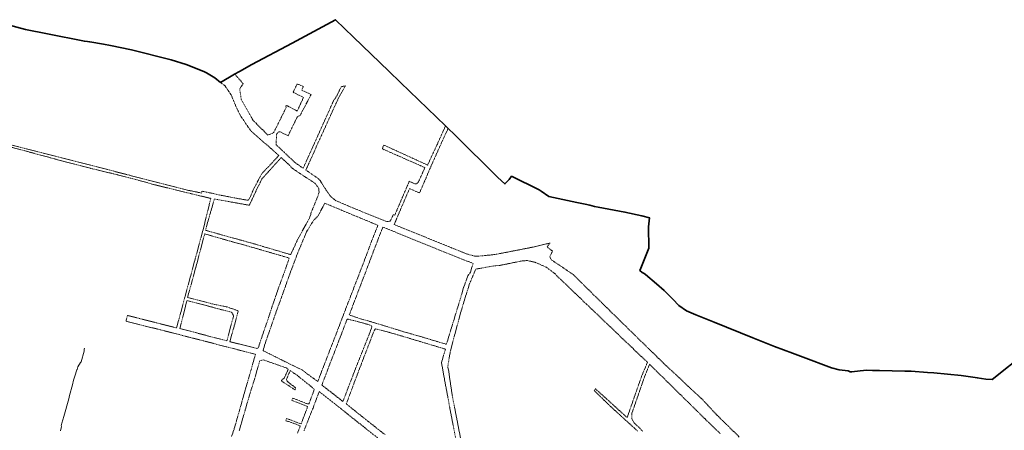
# Model space of a CAD drawing. Header units: metres. Extents: x 5548743 to 5556416, y 5707500 to 5714000.
# Tile 124 of 203: x 5552408 to 5554048, y 5712007 to 5712690. Entities that reach past the tile are written whole.
import ezdxf

# ---------------------------------------------------------------- set-up
doc = ezdxf.new("R2010")
doc.units = ezdxf.units.M
doc.header["$MEASUREMENT"] = 0
doc.linetypes.add('1.5_0.75', pattern=[2.25, 1.5, -0.75])
for name, color, linetype in [('216-obręb ewidencyjny', 7, 'CONTINUOUS'), ('218-kontur użytku gruntowego', 7, 'CONTINUOUS'), ('przewód telekomunikacyjny podziemny', 7, 'CONTINUOUS')]:
    doc.layers.add(name, color=color, linetype=linetype)

msp = doc.modelspace()

# ---------------------------------------------------------------- linework, layer by layer
at = {"layer": '216-obręb ewidencyjny', "color": 4, "linetype": 'Continuous', "lineweight": 35, "flags": 128}
msp.add_lwpolyline([(5554084.65, 5712136.48), (5554027.83, 5712091.29), (5554017.37, 5712091.65), (5554002.92, 5712094.15), (5553999.14, 5712094.7), (5553995.36, 5712095.26), (5553976.24, 5712098.05), (5553930.41, 5712102.03), (5553920.18, 5712102.68), (5553892.68, 5712104.88), (5553882.15, 5712105.23), (5553861.37, 5712105.68), (5553840.31, 5712105.9), (5553828.49, 5712105.94), (5553817.66, 5712106.74), (5553813.66, 5712106.2), (5553807.97, 5712105.44), (5553794.2, 5712103.67), (5553791.22, 5712103.72), (5553787.86, 5712105.28), (5553773, 5712107.24), (5553760.27, 5712110.81), (5553713.18, 5712128.28), (5553695.05, 5712135.09), (5553665.26, 5712146.31), (5553628.99, 5712160.53), (5553564.67, 5712186.49), (5553534.14, 5712198.82), (5553518.43, 5712205.16), (5553505.71, 5712214.16), (5553495.82, 5712224.58), (5553481.62, 5712239.14), (5553468.97, 5712250.25), (5553450.65, 5712266.03), (5553448.17, 5712267.36), (5553444.61, 5712269.26), (5553440.93, 5712272.68), (5553442.36, 5712276.17), (5553455.73, 5712309.61), (5553455.17, 5712345), (5553457.06, 5712360.13), (5553444.38, 5712363.28), (5553416.07, 5712369.75), (5553371.59, 5712377.73), (5553365.52, 5712379.06), (5553357.77, 5712381.05), (5553350.17, 5712382.88), (5553335.96, 5712385.91), (5553289.54, 5712395.8), (5553276.49, 5712404.49), (5553273.17, 5712406.7), (5553227.36, 5712429.23), (5553223.38, 5712423.92), (5553216.33, 5712416.46), (5553204.66, 5712427.44), (5553132.13, 5712498.74), (5553121.66, 5712508.64), (5553117.41, 5712513.03), (5553042.65, 5712585.55), (5553022.89, 5712604.48), (5552963.96, 5712661.02), (5552934.07, 5712689.85), (5552862.16, 5712650.74), (5552794.89, 5712615.29), (5552774.36, 5712603.87), (5552766.19, 5712599.27), (5552742.66, 5712585.51), (5552733.37, 5712592.97), (5552719.14, 5712601.36), (5552716, 5712603.21), (5552692.7, 5712612.37), (5552685.34, 5712615.26), (5552660.63, 5712622.83), (5552594.35, 5712639.86), (5552559.62, 5712646.76), (5552547.59, 5712648.92), (5552524.93, 5712652.89), (5552520.89, 5712653.6), (5552515.96, 5712654.06), (5552454.49, 5712666.37), (5552417.98, 5712673.55), (5552383.17, 5712682.71)], dxfattribs=at)
at = {"layer": '218-kontur użytku gruntowego', "color": 70, "linetype": '1.5_0.75', "lineweight": 18, "flags": 128}
for points in [[(5552766.19, 5712599.27), (5552742.66, 5712585.51)], [(5552780.39, 5712583.38), (5552766.19, 5712599.27)], [(5552742.66, 5712585.51), (5552749.92, 5712580.16)], [(5552749.92, 5712580.16), (5552756.96, 5712569.73)], [(5552774.63, 5712574.8), (5552780.39, 5712583.38)], [(5552870.45, 5712583.09), (5552863.59, 5712569.08)], [(5552880.75, 5712578.89), (5552870.45, 5712583.09)], [(5552877.84, 5712572.59), (5552880.75, 5712578.89)], [(5552943.41, 5712578.13), (5552936.49, 5712563.22)], [(5552950.57, 5712579.88), (5552943.41, 5712578.13)], [(5552945.59, 5712571.2), (5552950.57, 5712579.88)], [(5552756.96, 5712569.73), (5552760.25, 5712564.85)], [(5552760.25, 5712564.85), (5552760.58, 5712564.52)], [(5552760.58, 5712564.52), (5552764.41, 5712555.28)], [(5552777.29, 5712556.81), (5552774.63, 5712574.8)], [(5552863.59, 5712569.08), (5552880.89, 5712560.57)], [(5552880.89, 5712560.57), (5552870.48, 5712537.87)], [(5552876.6, 5712533.18), (5552891.26, 5712560.95)], [(5552893.37, 5712565.49), (5552877.84, 5712572.59)], [(5552891.26, 5712560.95), (5552893.37, 5712565.49)], [(5552936.49, 5712563.22), (5552931.58, 5712556.35)], [(5552938.6, 5712558.37), (5552939.98, 5712561.42)], [(5552939.98, 5712561.42), (5552945.59, 5712571.2)], [(5552764.41, 5712555.28), (5552769.7, 5712542.52)], [(5552791.66, 5712531.81), (5552777.29, 5712556.81)], [(5552852.38, 5712547.27), (5552851.22, 5712545.27)], [(5552851.22, 5712545.27), (5552852.01, 5712543.71)], [(5552870.48, 5712537.87), (5552852.38, 5712547.27)], [(5552930.41, 5712553.95), (5552880.34, 5712442.71)], [(5552914.82, 5712506.06), (5552938.6, 5712558.37)], [(5552931.58, 5712556.35), (5552930.41, 5712553.95)], [(5552769.7, 5712542.52), (5552776.54, 5712529)], [(5552776.54, 5712529), (5552782.53, 5712520.71)], [(5552796.86, 5712522.37), (5552791.66, 5712531.81)], [(5552852.01, 5712543.71), (5552831.53, 5712502.56)], [(5552855.23, 5712496.81), (5552870.75, 5712528.61)], [(5552870.75, 5712528.61), (5552876.08, 5712530.98)], [(5552876.08, 5712530.98), (5552876.6, 5712533.18)], [(5552782.53, 5712520.71), (5552784.53, 5712517.2)], [(5552784.53, 5712517.2), (5552792.52, 5712505.88)], [(5552821.47, 5712497.89), (5552796.86, 5712522.37)], [(5553117.41, 5712513.03), (5553103.75, 5712482.98)], [(5553121.66, 5712508.64), (5553117.41, 5712513.03)], [(5552589.09, 5712431.57), (5552311.04, 5712502.87)], [(5552792.52, 5712505.88), (5552793.54, 5712504.43)], [(5552793.54, 5712504.43), (5552813.91, 5712486.64)], [(5552829.87, 5712500.99), (5552821.47, 5712497.89)], [(5552831.53, 5712502.56), (5552829.87, 5712500.99)], [(5552835.41, 5712486.34), (5552836.01, 5712498.9)], [(5552836.01, 5712498.9), (5552836.64, 5712499.8)], [(5552836.64, 5712499.8), (5552838.57, 5712502.53)], [(5552838.57, 5712502.53), (5552840.17, 5712503.37)], [(5552840.17, 5712503.37), (5552842.06, 5712503.1)], [(5552842.06, 5712503.1), (5552855.23, 5712496.81)], [(5552903.04, 5712480.43), (5552914.82, 5712506.06)], [(5553110.83, 5712485.25), (5553116.95, 5712498.7)], [(5553116.95, 5712498.7), (5553121.66, 5712508.64)], [(5552352.48, 5712489.12), (5552480.37, 5712454.42)], [(5552813.91, 5712486.64), (5552821.85, 5712479.7)], [(5552821.85, 5712479.7), (5552839.81, 5712463.96)], [(5552835.21, 5712481.89), (5552835.41, 5712486.34)], [(5552849.17, 5712468.8), (5552835.21, 5712481.89)], [(5552898.59, 5712470.08), (5552903.04, 5712480.43)], [(5553014.7, 5712481.2), (5553011.95, 5712475.05)], [(5553087.51, 5712447.93), (5553014.7, 5712481.2)], [(5553103.75, 5712482.98), (5553087.51, 5712447.93)], [(5553092.71, 5712445.05), (5553110.83, 5712485.25)], [(5552839.81, 5712463.96), (5552810.91, 5712432.85)], [(5552865.77, 5712452.98), (5552849.17, 5712468.8)], [(5552884.8, 5712439.69), (5552898.59, 5712470.08)], [(5553011.95, 5712475.05), (5553050.99, 5712457.85)], [(5552480.37, 5712454.42), (5552526.56, 5712442.43)], [(5552811.73, 5712424.79), (5552843.84, 5712460.51)], [(5552843.84, 5712460.51), (5552850.25, 5712454.39)], [(5552850.25, 5712454.39), (5552864.15, 5712441.15)], [(5552868.02, 5712451.11), (5552865.77, 5712452.98)], [(5552880.34, 5712442.71), (5552868.02, 5712451.11)], [(5553050.99, 5712457.85), (5553083.04, 5712443.73)], [(5552526.56, 5712442.43), (5552571.29, 5712431.78)], [(5552571.29, 5712431.78), (5552593.14, 5712425.99)], [(5552685.43, 5712406.66), (5552589.09, 5712431.57)], [(5552810.91, 5712432.85), (5552802.06, 5712416.02)], [(5552864.15, 5712441.15), (5552883.34, 5712428.52)], [(5552906.44, 5712424.7), (5552884.8, 5712439.69)], [(5553083.04, 5712443.73), (5553072.25, 5712419.84)], [(5553084.87, 5712426.71), (5553089.57, 5712437.7)], [(5553089.57, 5712437.7), (5553090.62, 5712440.15)], [(5553090.62, 5712440.15), (5553092.71, 5712445.05)], [(5552593.14, 5712425.99), (5552600.95, 5712424.15)], [(5552600.95, 5712424.15), (5552632.99, 5712415.15)], [(5552632.99, 5712415.15), (5552683.12, 5712402.89)], [(5552800.46, 5712412.97), (5552797.09, 5712406.52)], [(5552802.06, 5712416.02), (5552800.46, 5712412.97)], [(5552804.35, 5712410.12), (5552811.73, 5712424.79)], [(5552883.34, 5712428.52), (5552883.66, 5712428.32)], [(5552883.66, 5712428.32), (5552899.88, 5712417.83)], [(5552899.88, 5712417.83), (5552903.25, 5712413.42)], [(5552903.25, 5712413.42), (5552905.18, 5712410.83)], [(5552908.34, 5712422.47), (5552906.44, 5712424.7)], [(5552917.22, 5712408.19), (5552908.34, 5712422.47)], [(5553057.02, 5712420.9), (5553032.73, 5712364.42)], [(5553066.21, 5712416.8), (5553057.02, 5712420.9)], [(5553068.79, 5712416.96), (5553066.21, 5712416.8)], [(5553072.25, 5712419.84), (5553068.79, 5712416.96)], [(5553074.13, 5712401.52), (5553082.91, 5712422.11)], [(5553082.91, 5712422.11), (5553084.87, 5712426.71)], [(5552683.12, 5712402.89), (5552695.34, 5712399.96)], [(5552711.26, 5712401.32), (5552685.43, 5712406.66)], [(5552695.34, 5712399.96), (5552726.55, 5712392.47)], [(5552711.72, 5712404.63), (5552711.26, 5712401.32)], [(5552722.31, 5712402.31), (5552711.72, 5712404.63)], [(5552728.2, 5712401.03), (5552722.31, 5712402.31)], [(5552738.96, 5712398.68), (5552728.2, 5712401.03)], [(5552743.86, 5712397.61), (5552738.96, 5712398.68)], [(5552747.69, 5712396.86), (5552743.86, 5712397.61)], [(5552759.55, 5712394.54), (5552747.69, 5712396.86)], [(5552790.65, 5712381.09), (5552802.68, 5712406.81)], [(5552797.09, 5712406.52), (5552792.62, 5712395.77)], [(5552802.68, 5712406.81), (5552804.35, 5712410.12)], [(5552906.75, 5712402.88), (5552904.69, 5712395.92)], [(5552905.18, 5712410.83), (5552906.37, 5712408.33)], [(5552906.37, 5712408.33), (5552906.75, 5712402.88)], [(5552925.72, 5712396.31), (5552917.22, 5712408.19)], [(5553034.57, 5712355.42), (5553057.37, 5712408.76)], [(5553057.37, 5712408.76), (5553058.38, 5712408.33)], [(5553058.38, 5712408.33), (5553074.13, 5712401.52)], [(5552723.88, 5712381.73), (5552713.51, 5712339.99)], [(5552726.55, 5712392.47), (5552723.88, 5712381.73)], [(5552726.23, 5712369.91), (5552732.43, 5712391.5)], [(5552732.43, 5712391.5), (5552790.65, 5712381.09)], [(5552762.22, 5712393.92), (5552759.55, 5712394.54)], [(5552788.78, 5712389.35), (5552762.22, 5712393.92)], [(5552791.15, 5712392.95), (5552788.78, 5712389.35)], [(5552792.62, 5712395.77), (5552791.15, 5712392.95)], [(5552904.69, 5712395.92), (5552892.95, 5712367.38)], [(5552904.04, 5712361.7), (5552916.42, 5712384.43)], [(5552916.42, 5712384.43), (5552971.26, 5712361.59)], [(5552931.63, 5712391.16), (5552925.72, 5712396.31)], [(5552934.78, 5712388.65), (5552931.63, 5712391.16)], [(5552968.15, 5712374.6), (5552934.78, 5712388.65)], [(5552723.86, 5712361.62), (5552726.23, 5712369.91)], [(5552892.83, 5712365.55), (5552890.85, 5712359.84)], [(5552892.95, 5712367.38), (5552892.83, 5712365.55)], [(5553019.59, 5712353.85), (5552968.15, 5712374.6)], [(5553030.31, 5712365.37), (5553026.36, 5712356.6)], [(5553032.73, 5712364.42), (5553030.31, 5712365.37)], [(5552717.54, 5712339.5), (5552723.86, 5712361.62)], [(5552885.09, 5712349.49), (5552872, 5712325.88)], [(5552890.85, 5712359.84), (5552885.09, 5712349.49)], [(5552886.03, 5712337), (5552894.35, 5712350.58)], [(5552894.35, 5712350.58), (5552897.77, 5712356.03)], [(5552897.77, 5712356.03), (5552904.04, 5712361.7)], [(5552971.26, 5712361.59), (5552994.56, 5712352.02)], [(5553004.86, 5712347.8), (5552994, 5712320.71)], [(5552994.56, 5712352.02), (5552996.53, 5712351.22)], [(5552996.53, 5712351.22), (5553004.86, 5712347.8)], [(5553025.53, 5712354.75), (5553019.59, 5712353.85)], [(5553026.36, 5712356.6), (5553025.53, 5712354.75)], [(5553031.82, 5712348.99), (5553032.01, 5712349.44)], [(5553043.76, 5712344.16), (5553031.82, 5712348.99)], [(5553032.01, 5712349.44), (5553034.57, 5712355.42)], [(5552713.51, 5712339.99), (5552683.32, 5712228.16)], [(5552705.66, 5712293.03), (5552716.24, 5712333.44)], [(5552716.24, 5712333.44), (5552737.48, 5712327.36)], [(5552754.37, 5712329.02), (5552717.54, 5712339.5)], [(5552874.76, 5712310), (5552884.01, 5712332.15)], [(5552884.01, 5712332.15), (5552886.03, 5712337)], [(5552999.47, 5712309.99), (5553013.04, 5712344.82)], [(5553013.04, 5712344.82), (5553029.81, 5712338.01)], [(5553029.81, 5712338.01), (5553071.4, 5712320.88)], [(5553130.18, 5712309.1), (5553043.76, 5712344.16)], [(5552737.48, 5712327.36), (5552758.01, 5712321.54)], [(5552790.39, 5712319.29), (5552754.37, 5712329.02)], [(5552758.01, 5712321.54), (5552779.37, 5712315.63)], [(5552779.37, 5712315.63), (5552794.88, 5712311.22)], [(5552833.67, 5712306.51), (5552790.39, 5712319.29)], [(5552867.73, 5712316.66), (5552859.49, 5712298.87)], [(5552872, 5712325.88), (5552867.73, 5712316.66)], [(5552994, 5712320.71), (5552986.86, 5712301.2)], [(5553071.4, 5712320.88), (5553101.72, 5712308.73)], [(5553275.93, 5712314.58), (5553271.57, 5712313.37)], [(5553291.5, 5712318.1), (5553275.93, 5712314.58)], [(5553286.36, 5712312.02), (5553291.5, 5712318.1)], [(5552794.88, 5712311.22), (5552800.6, 5712309.6)], [(5552800.6, 5712309.6), (5552841.57, 5712297.7)], [(5552859.49, 5712298.87), (5552833.67, 5712306.51)], [(5552859.97, 5712271.75), (5552870.66, 5712300.32)], [(5552870.66, 5712300.32), (5552874.76, 5712310)], [(5552986.86, 5712301.2), (5552984.86, 5712296.01)], [(5552991.56, 5712288.98), (5552999.47, 5712309.99)], [(5553101.72, 5712308.73), (5553136.93, 5712294.62)], [(5553147.87, 5712301.88), (5553130.18, 5712309.1)], [(5553153.89, 5712299.74), (5553147.87, 5712301.88)], [(5553165.13, 5712296.65), (5553153.89, 5712299.74)], [(5553199.92, 5712299.11), (5553171.52, 5712296.26)], [(5553251.52, 5712309.15), (5553199.92, 5712299.11)], [(5553260, 5712310.81), (5553251.52, 5712309.15)], [(5553264.8, 5712311.87), (5553260, 5712310.81)], [(5553271.57, 5712313.37), (5553264.8, 5712311.87)], [(5553295.39, 5712304.62), (5553286.36, 5712312.02)], [(5553291.11, 5712295.8), (5553295.39, 5712304.62)], [(5552701.34, 5712277.26), (5552705.66, 5712293.03)], [(5552841.57, 5712297.7), (5552842.91, 5712297.31)], [(5552842.91, 5712297.31), (5552848.58, 5712295.66)], [(5552848.58, 5712295.66), (5552853.19, 5712294.32)], [(5552855.4, 5712288.05), (5552849.03, 5712269.89)], [(5552853.19, 5712294.32), (5552857.13, 5712293.18)], [(5552857.13, 5712293.18), (5552855.4, 5712288.05)], [(5552984.86, 5712296.01), (5552960.75, 5712233.34)], [(5552961.13, 5712209.3), (5552991.56, 5712288.98)], [(5553136.93, 5712294.62), (5553163.31, 5712284.26)], [(5553163.31, 5712284.26), (5553158.77, 5712269.56)], [(5553171.52, 5712296.26), (5553165.13, 5712296.65)], [(5553206.81, 5712280.78), (5553240.03, 5712287.53)], [(5553240.03, 5712287.53), (5553243.46, 5712288.23)], [(5553243.46, 5712288.23), (5553253.65, 5712289.15)], [(5553253.65, 5712289.15), (5553266.61, 5712286.11)], [(5553266.61, 5712286.11), (5553285.42, 5712277.79)], [(5553293.13, 5712290.62), (5553291.11, 5712295.8)], [(5553330.03, 5712265.8), (5553293.13, 5712290.62)], [(5552695.93, 5712257.39), (5552701.34, 5712277.26)], [(5552849.03, 5712269.89), (5552839.31, 5712243.4)], [(5552857.06, 5712263.95), (5552859.97, 5712271.75)], [(5553158.77, 5712269.56), (5553154.67, 5712263.84)], [(5553159.92, 5712256.35), (5553167.77, 5712274.85)], [(5553167.77, 5712274.85), (5553199.74, 5712280.45)], [(5553199.74, 5712280.45), (5553206.81, 5712280.78)], [(5553285.42, 5712277.79), (5553297.56, 5712268.8)], [(5553297.56, 5712268.8), (5553351.99, 5712216.6)], [(5553343.69, 5712252.12), (5553330.03, 5712265.8)], [(5552687.84, 5712227.75), (5552695.93, 5712257.39)], [(5552851.08, 5712247.24), (5552857.06, 5712263.95)], [(5553154.67, 5712263.84), (5553147.43, 5712243.99)], [(5553149.54, 5712225.64), (5553157.71, 5712251.44)], [(5553157.71, 5712251.44), (5553159.92, 5712256.35)], [(5553408.39, 5712188.57), (5553343.69, 5712252.12)], [(5552836.46, 5712235.16), (5552828.83, 5712213.07)], [(5552839.31, 5712243.4), (5552836.46, 5712235.16)], [(5552844.92, 5712229.62), (5552851.08, 5712247.24)], [(5552960.75, 5712233.34), (5552954.88, 5712218.07)], [(5553147.43, 5712243.99), (5553142.03, 5712225.43)], [(5552683.32, 5712228.16), (5552671.61, 5712184.63)], [(5552684.56, 5712213.7), (5552686.61, 5712222.47)], [(5552686.61, 5712222.47), (5552722.95, 5712213.04)], [(5552711.53, 5712221.47), (5552687.84, 5712227.75)], [(5552728.83, 5712216.92), (5552711.53, 5712221.47)], [(5552732.75, 5712216.12), (5552728.83, 5712216.92)], [(5552752.13, 5712212.18), (5552732.75, 5712216.12)], [(5552838.01, 5712211.38), (5552844.92, 5712229.62)], [(5552954.88, 5712218.07), (5552950.58, 5712207.06)], [(5553142.03, 5712225.43), (5553118.87, 5712149.68)], [(5553141.3, 5712197.88), (5553149.54, 5712225.64)], [(5553351.99, 5712216.6), (5553357.85, 5712211.02)], [(5552675.02, 5712176.04), (5552684.56, 5712213.7)], [(5552722.95, 5712213.04), (5552726.12, 5712212.21)], [(5552726.12, 5712212.21), (5552739.89, 5712208.47)], [(5552739.89, 5712208.47), (5552745.93, 5712206.83)], [(5552745.93, 5712206.83), (5552761.13, 5712203.12)], [(5552752.98, 5712211.9), (5552752.13, 5712212.18)], [(5552766.77, 5712207.27), (5552752.98, 5712211.9)], [(5552761.13, 5712203.12), (5552764.49, 5712197.04)], [(5552765.26, 5712179.5), (5552772.29, 5712205.34)], [(5552772.29, 5712205.34), (5552766.77, 5712207.27)], [(5552828.83, 5712213.07), (5552820.83, 5712188.9)], [(5552833.38, 5712197.99), (5552838.01, 5712211.38)], [(5552950.58, 5712207.06), (5552946.2, 5712195.69)], [(5552957, 5712198.54), (5552958.52, 5712202.47)], [(5552958.52, 5712202.47), (5552961.13, 5712209.3)], [(5553357.85, 5712211.02), (5553369.22, 5712200.19)], [(5553369.22, 5712200.19), (5553391.96, 5712178.54)], [(5552587.6, 5712197.82), (5552585.29, 5712188.18)], [(5552585.29, 5712188.18), (5552662.73, 5712168.68)], [(5552669.53, 5712176.89), (5552587.6, 5712197.82)], [(5552671.61, 5712184.63), (5552669.53, 5712176.89)], [(5552764.49, 5712197.04), (5552759.95, 5712180.2)], [(5552820.83, 5712188.9), (5552812.63, 5712165.29)], [(5552821.74, 5712164.68), (5552830.79, 5712190.52)], [(5552830.79, 5712190.52), (5552833.38, 5712197.99)], [(5552946.2, 5712195.69), (5552939.08, 5712177.06)], [(5552947.98, 5712177.17), (5552953.05, 5712190.48)], [(5552953.05, 5712190.48), (5552954.1, 5712191.68)], [(5552954.1, 5712191.68), (5552964.59, 5712189.05)], [(5552961.34, 5712197.16), (5552957, 5712198.54)], [(5552973.68, 5712192.82), (5552961.34, 5712197.16)], [(5552964.59, 5712189.05), (5552970.53, 5712187.57)], [(5552970.53, 5712187.57), (5552993.58, 5712181.24)], [(5552975.92, 5712192.15), (5552973.68, 5712192.82)], [(5552998.87, 5712185.61), (5552975.92, 5712192.15)], [(5553028.03, 5712176.67), (5552998.87, 5712185.61)], [(5553125.64, 5712139.03), (5553141.3, 5712197.88)], [(5553480.26, 5712118.46), (5553408.39, 5712188.57)], [(5552662.73, 5712168.68), (5552672.08, 5712166.29)], [(5552713.61, 5712165.83), (5552675.02, 5712176.04)], [(5552759.95, 5712180.2), (5552753.28, 5712155.52)], [(5552758.2, 5712154.01), (5552765.26, 5712179.5)], [(5552939.08, 5712177.06), (5552931.48, 5712157.13)], [(5552944, 5712166.74), (5552947.98, 5712177.17)], [(5552992.47, 5712172.27), (5552980.55, 5712142.23)], [(5552988.24, 5712145.53), (5552998.51, 5712172.66)], [(5552994.91, 5712178.43), (5552992.47, 5712172.27)], [(5552993.58, 5712181.24), (5552994.91, 5712178.43)], [(5552998.51, 5712172.66), (5553000.58, 5712175.27)], [(5553000.58, 5712175.27), (5553003.42, 5712174.92)], [(5553003.42, 5712174.92), (5553023.77, 5712169.54)], [(5553023.77, 5712169.54), (5553038.12, 5712165.3)], [(5553046.5, 5712170.97), (5553028.03, 5712176.67)], [(5553077.77, 5712161.99), (5553046.5, 5712170.97)], [(5553391.96, 5712178.54), (5553401.25, 5712169.7)], [(5553401.25, 5712169.7), (5553404.64, 5712166.3)], [(5552672.08, 5712166.29), (5552690.22, 5712161.62)], [(5552690.22, 5712161.62), (5552690.4, 5712161.57)], [(5552690.4, 5712161.57), (5552696.21, 5712160.09)], [(5552696.21, 5712160.09), (5552704.84, 5712157.86)], [(5552704.84, 5712157.86), (5552728.73, 5712151.7)], [(5552733.33, 5712160.57), (5552713.61, 5712165.83)], [(5552728.73, 5712151.7), (5552753.12, 5712145.41)], [(5552753.28, 5712155.52), (5552733.33, 5712160.57)], [(5552772.98, 5712150.34), (5552758.2, 5712154.01)], [(5552812.63, 5712165.29), (5552805.63, 5712143.98)], [(5552816.15, 5712148.5), (5552821.74, 5712164.68)], [(5552931.48, 5712157.13), (5552924.18, 5712138.62)], [(5552931.83, 5712135.16), (5552940.47, 5712157.49)], [(5552940.47, 5712157.49), (5552944, 5712166.74)], [(5553038.12, 5712165.3), (5553063.22, 5712157.87)], [(5553063.22, 5712157.87), (5553082.44, 5712152.08)], [(5553118.87, 5712149.68), (5553077.77, 5712161.99)], [(5553082.44, 5712152.08), (5553117.2, 5712141.62)], [(5553404.64, 5712166.3), (5553417.63, 5712153.95)], [(5553417.63, 5712153.95), (5553453.61, 5712119.75)], [(5552753.12, 5712145.41), (5552762.28, 5712143.05)], [(5552762.28, 5712143.05), (5552776.54, 5712139.3)], [(5552803.32, 5712142.78), (5552772.98, 5712150.34)], [(5552776.54, 5712139.3), (5552800.79, 5712132.93)], [(5552805.63, 5712143.98), (5552803.32, 5712142.78)], [(5552813.42, 5712139.16), (5552816.15, 5712148.5)], [(5552847, 5712122.46), (5552813.42, 5712139.16)], [(5552924.18, 5712138.62), (5552919.16, 5712125.51)], [(5552925.5, 5712118.79), (5552931.83, 5712135.16)], [(5552980.55, 5712142.23), (5552965.16, 5712103.09)], [(5552981.6, 5712128.3), (5552988.24, 5712145.53)], [(5553117.2, 5712141.62), (5553110.65, 5712119.42)], [(5553123.43, 5712126.74), (5553125, 5712135.85)], [(5553125, 5712135.85), (5553125.64, 5712139.03)], [(5552800.79, 5712132.93), (5552794.04, 5712108.91)], [(5552799.69, 5712093.17), (5552807.99, 5712122.3)], [(5552807.99, 5712122.3), (5552813.71, 5712123.93)], [(5552813.71, 5712123.93), (5552822.87, 5712120.71)], [(5552822.87, 5712120.71), (5552852.32, 5712110.34)], [(5552858.53, 5712116.72), (5552847, 5712122.46)], [(5552916.46, 5712118.46), (5552909.9, 5712101.36)], [(5552919.16, 5712125.51), (5552916.46, 5712118.46)], [(5552920.86, 5712106.72), (5552925.5, 5712118.79)], [(5552975.28, 5712111.95), (5552981.6, 5712128.3)], [(5553110.65, 5712119.42), (5553114.71, 5712096.6)], [(5553120.97, 5712111.51), (5553123.43, 5712126.74)], [(5553453.61, 5712119.75), (5553443.97, 5712096.62)], [(5553544.06, 5712058.78), (5553480.26, 5712118.46)], [(5552794.04, 5712108.91), (5552789.4, 5712092.36)], [(5552855.51, 5712108.09), (5552848.78, 5712093.55)], [(5552852.32, 5712110.34), (5552854.16, 5712108.99)], [(5552854.16, 5712108.99), (5552855.23, 5712108.28)], [(5552855.23, 5712108.28), (5552855.51, 5712108.09)], [(5552856.66, 5712101.28), (5552858.79, 5712105.87)], [(5552878.16, 5712107.2), (5552858.53, 5712116.72)], [(5552858.79, 5712105.87), (5552864.22, 5712102.2)], [(5552864.22, 5712102.2), (5552870.24, 5712098.12)], [(5552881.49, 5712104.74), (5552878.16, 5712107.2)], [(5552904.64, 5712087.65), (5552881.49, 5712104.74)], [(5552909.9, 5712101.36), (5552904.64, 5712087.65)], [(5552917.86, 5712098.94), (5552920.86, 5712106.72)], [(5552965.16, 5712103.09), (5552957.6, 5712083.42)], [(5552968.65, 5712094.84), (5552974.32, 5712109.5)], [(5552974.32, 5712109.5), (5552975.28, 5712111.95)], [(5553122.61, 5712105.09), (5553120.97, 5712111.51)], [(5553128.76, 5712063.49), (5553122.61, 5712105.09)], [(5553448.11, 5712093.65), (5553457.19, 5712116.38)], [(5553457.19, 5712116.38), (5553534.71, 5712040.18)], [(5552789.4, 5712092.36), (5552785.75, 5712080.42)], [(5552793.22, 5712072.4), (5552799.69, 5712093.17)], [(5552846.77, 5712091.96), (5552843.68, 5712089)], [(5552843.68, 5712089), (5552866.75, 5712073.83)], [(5552847.98, 5712092.64), (5552846.77, 5712091.96)], [(5552848.78, 5712093.55), (5552847.98, 5712092.64)], [(5552852.52, 5712091.01), (5552852.84, 5712092.52)], [(5552852.89, 5712089.51), (5552852.52, 5712091.01)], [(5552852.84, 5712092.52), (5552853.95, 5712095.19)], [(5552853.52, 5712088.45), (5552852.89, 5712089.51)], [(5552854.51, 5712087.48), (5552853.52, 5712088.45)], [(5552853.95, 5712095.19), (5552854.52, 5712096.57)], [(5552867.65, 5712077.21), (5552854.51, 5712087.48)], [(5552854.52, 5712096.57), (5552856.66, 5712101.28)], [(5552870.24, 5712098.12), (5552897.93, 5712075.85)], [(5552911.46, 5712081.87), (5552917.86, 5712098.94)], [(5552962.36, 5712077.79), (5552968.65, 5712094.84)], [(5553114.71, 5712096.6), (5553118.21, 5712077.61)], [(5553443.97, 5712096.62), (5553435.43, 5712072.37)], [(5553439.81, 5712069.75), (5553448.11, 5712093.65)], [(5552784.17, 5712075.28), (5552778.64, 5712055.52)], [(5552785.75, 5712080.42), (5552784.17, 5712075.28)], [(5552791.45, 5712066.7), (5552793.22, 5712072.4)], [(5552866.75, 5712073.83), (5552867.65, 5712077.21)], [(5552898.33, 5712073.06), (5552892.65, 5712057.81)], [(5552896.77, 5712043.61), (5552906.98, 5712071.12)], [(5552897.93, 5712075.85), (5552898.55, 5712074.49)], [(5552898.55, 5712074.49), (5552898.33, 5712073.06)], [(5552906.98, 5712071.12), (5552928.14, 5712054.39)], [(5552930.96, 5712066.65), (5552911.46, 5712081.87)], [(5552957.6, 5712083.42), (5552946.52, 5712054.5)], [(5552952.11, 5712050.48), (5552961.23, 5712074.78)], [(5552961.23, 5712074.78), (5552962.36, 5712077.79)], [(5553118.21, 5712077.61), (5553121.4, 5712060.74)], [(5553366.14, 5712074.11), (5553365.02, 5712072.54)], [(5553365.02, 5712072.54), (5553374.39, 5712063.53)], [(5553366.98, 5712075.9), (5553366.14, 5712074.11)], [(5553376.81, 5712066.91), (5553366.98, 5712075.9)], [(5553427.84, 5712035.27), (5553439.81, 5712069.75)], [(5553435.25, 5712071.81), (5553428, 5712051.03)], [(5553435.43, 5712072.37), (5553435.25, 5712071.81)], [(5552778.64, 5712055.52), (5552774.79, 5712041.75)], [(5552783.52, 5712039.81), (5552791.45, 5712066.7)], [(5552863.05, 5712060.07), (5552861.53, 5712056.4)], [(5552861.53, 5712056.4), (5552887.53, 5712046.24)], [(5552887.38, 5712050.53), (5552863.05, 5712060.07)], [(5552892.65, 5712057.81), (5552890.03, 5712050.8)], [(5552928.14, 5712054.39), (5552943.63, 5712042.16)], [(5552946.52, 5712054.5), (5552930.96, 5712066.65)], [(5553121.4, 5712060.74), (5553124.37, 5712044.48)], [(5553146.52, 5711972.1), (5553128.76, 5712063.49)], [(5553374.39, 5712063.53), (5553380.09, 5712058.04)], [(5553382.21, 5712061.99), (5553376.81, 5712066.91)], [(5553380.09, 5712058.04), (5553391.67, 5712046.9)], [(5553385.53, 5712058.95), (5553382.21, 5712061.99)], [(5553419.78, 5712027.66), (5553385.53, 5712058.95)], [(5553569.34, 5712031.93), (5553544.06, 5712058.78)], [(5552774.79, 5712041.75), (5552769.15, 5712021.98)], [(5552777.09, 5712017.07), (5552783.52, 5712039.81)], [(5552887.24, 5712044.49), (5552881.86, 5712030.29)], [(5552887.79, 5712045.78), (5552887.24, 5712044.49)], [(5552888.42, 5712050.43), (5552887.38, 5712050.53)], [(5552887.53, 5712046.24), (5552887.79, 5712045.78)], [(5552890.03, 5712050.8), (5552888.42, 5712050.43)], [(5552888.47, 5712023.28), (5552896.77, 5712043.61)], [(5552943.63, 5712042.16), (5552955.45, 5712032.72)], [(5552975, 5712032.18), (5552952.11, 5712050.48)], [(5553124.37, 5712044.48), (5553130.1, 5712014.69)], [(5553391.67, 5712046.9), (5553417.65, 5712023.09)], [(5553422.69, 5712035.94), (5553419.78, 5712027.66)], [(5553428, 5712051.03), (5553422.69, 5712035.94)], [(5553534.71, 5712040.18), (5553548.96, 5712026.13)], [(5552769.15, 5712021.98), (5552765.18, 5712008.11)], [(5552852.69, 5712026.36), (5552851.48, 5712022.44)], [(5552851.48, 5712022.44), (5552854.31, 5712021.34)], [(5552874.86, 5712017.82), (5552852.69, 5712026.36)], [(5552854.31, 5712021.34), (5552854.45, 5712021.96)], [(5552854.45, 5712021.96), (5552874.71, 5712014.14)], [(5552881.86, 5712030.29), (5552877.02, 5712017.52)], [(5552881.71, 5712005.59), (5552888.47, 5712023.28)], [(5552955.45, 5712032.72), (5552958.57, 5712030.23)], [(5552958.57, 5712030.23), (5552962.09, 5712027.42)], [(5552962.09, 5712027.42), (5552978.22, 5712014.61)], [(5552988.72, 5712021.4), (5552975, 5712032.18)], [(5553006.05, 5712007.5), (5552988.72, 5712021.4)], [(5553417.65, 5712023.09), (5553432.12, 5712010.07)], [(5553427.56, 5712025.48), (5553427.84, 5712035.27)], [(5553431.69, 5712018.72), (5553427.56, 5712025.48)], [(5553548.96, 5712026.13), (5553562.75, 5712012.84)], [(5553572.32, 5712029), (5553569.34, 5712031.93)], [(5553606.6, 5711995.4), (5553572.32, 5712029)], [(5552765.18, 5712008.11), (5552760.85, 5711995.62)], [(5552773.6, 5712005.43), (5552777.09, 5712017.07)], [(5552875.49, 5712013.43), (5552870.79, 5712001.36)], [(5552874.71, 5712014.14), (5552875.49, 5712013.43)], [(5552877.02, 5712017.52), (5552874.86, 5712017.82)], [(5552978.22, 5712014.61), (5553016.49, 5711984.26)], [(5553016.77, 5711999.35), (5553006.05, 5712007.5)], [(5553130.1, 5712014.69), (5553134.56, 5711991.52)], [(5553446.13, 5712004.88), (5553431.69, 5712018.72)], [(5553432.12, 5712010.07), (5553437.33, 5712005.39)], [(5553562.75, 5712012.84), (5553575.5, 5712000.18)]]:
    msp.add_lwpolyline(points, dxfattribs=at)
at = {"layer": 'przewód telekomunikacyjny podziemny', "color": 30, "linetype": 'Continuous', "lineweight": 18, "flags": 128}
msp.add_lwpolyline([(5552475.92, 5712005.92), (5552477.76, 5712012.68), (5552477.24, 5712013.78), (5552478.35, 5712018.54), (5552481.59, 5712029.62), (5552490.3, 5712058.73), (5552491.28, 5712064.4), (5552495.93, 5712082.05), (5552497.96, 5712089.82), (5552500.08, 5712096.83), (5552503.48, 5712107.32), (5552503.68, 5712107.79), (5552505.25, 5712112.44), (5552509.37, 5712119.47), (5552510.53, 5712120.67), (5552515.44, 5712138.44), (5552515.78, 5712141.69), (5552516.1, 5712143.39)], dxfattribs=at)

doc.saveas('drawing.dxf')
